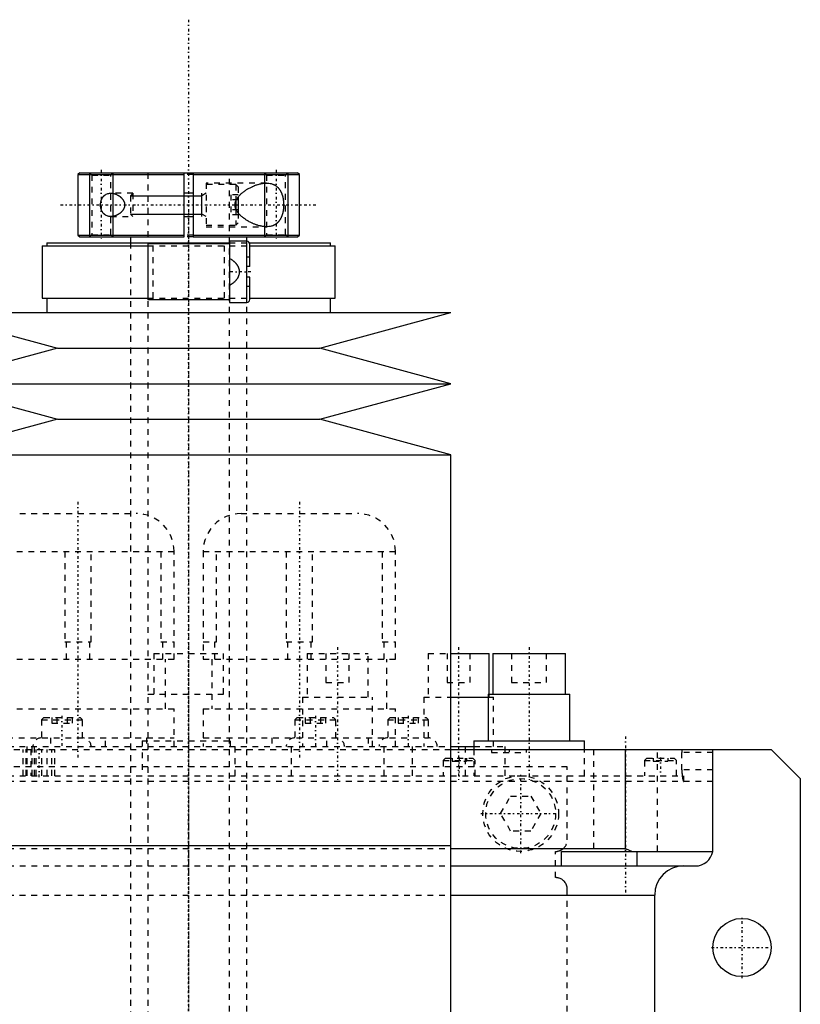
# Model space of a CAD drawing. Extents: x -105 to 105, y -137 to 442.
# Tile 11 of 11: x -29 to 105, y 273 to 442. Entities that reach past the tile are written whole.
import ezdxf

# ---------------------------------------------------------------- set-up
doc = ezdxf.new("R2010")
doc.units = 0
doc.linetypes.add('CENTER', pattern=[1.5, 0.45, -0.5, 0.05, -0.5])
doc.linetypes.add('DASHED', pattern=[2, 1, -1])
for name, color, linetype in [('AM_0', 7, 'CONTINUOUS'), ('AM_10', 7, 'CONTINUOUS'), ('AM_3', 7, 'DASHED'), ('AM_7', 7, 'CENTER')]:
    doc.layers.add(name, color=color, linetype=linetype)

msp = doc.modelspace()

# ---------------------------------------------------------------- linework, layer by layer
at = {"layer": 'AM_0', "color": 7, "linetype": 'CONTINUOUS'}
for p, q in [((-18.7, 415.5), (-19, 415.2)), ((-19, 415.2), (-19, 404.8)), ((-19, 415.2), (-0.75, 415.2)), ((-18.7, 415.5), (18.7, 415.5)), ((-0.75, 404.5), (-0.75, 415.5)), ((0.75, 415.5), (0.75, 404.5)), ((0.75, 415.2), (19, 415.2)), ((19, 415.2), (18.7, 415.5)), ((19, 404.8), (19, 415.2)), ((0.75, 412), (-0.75, 412)), ((8.5, 411.36), (8.5, 408.64)), ((8.1, 410.69), (8.1, 409.31)), ((-0.75, 408), (0.75, 408)), ((-19, 404.8), (-18.7, 404.5)), ((-19, 404.8), (-0.75, 404.8)), ((-18.7, 404.5), (-0.75, 404.5)), ((-10, 404.5), (-10, 403.5)), ((0.75, 404.8), (19, 404.8)), ((0.75, 404.5), (18.7, 404.5)), ((10, 403.5), (10, 404.5)), ((18.7, 404.5), (19, 404.8)), ((-25.15, 403), (-25.15, 394)), ((-25.15, 403), (-7.01, 403)), ((-24.35, 403.5), (-24.35, 403)), ((-24.35, 403.5), (7, 403.5)), ((-7, 403.3), (-7, 393.7)), ((7, 403.3), (-7, 403.3)), ((10, 403.75), (7, 403.75)), ((7, 403.75), (7, 393.25)), ((10, 393.25), (10, 403.75)), ((10.43, 403.5), (24.35, 403.5)), ((10.5, 399.4), (10.5, 403.25)), ((10.5, 403), (25.15, 403)), ((24.35, 403), (24.35, 403.5)), ((25.15, 394), (25.15, 403)), ((10.5, 399.4), (10, 399.4)), ((10.5, 397.6), (10, 397.6)), ((10.5, 393.75), (10.5, 397.6)), ((-25.15, 394), (-7.01, 394)), ((-24.35, 394), (-24.35, 391.5)), ((10.5, 394), (25.15, 394)), ((24.35, 391.5), (24.35, 394)), ((7, 393.7), (-7, 393.7)), ((7, 393.25), (10, 393.25)), ((-45, 391.5), (-22.5, 385.4)), ((-45, 391.5), (45, 391.5)), ((22.5, 385.4), (45, 391.5)), ((-22.5, 385.4), (-45, 379.3)), ((-22.5, 385.4), (22.5, 385.4)), ((45, 379.3), (22.5, 385.4)), ((-45, 379.3), (-22.5, 373.2)), ((-45, 379.3), (45, 379.3)), ((22.5, 373.2), (45, 379.3)), ((-22.5, 373.2), (-45, 367.1)), ((-22.5, 373.2), (22.5, 373.2)), ((45, 367.1), (22.5, 373.2)), ((-45, 367.1), (45, 367.1)), ((45, 300), (45, 367.1)), ((45, 333), (51.6, 333)), ((51.6, 326), (51.6, 333)), ((52.19, 333), (52.19, 326)), ((52.19, 333), (64.69, 333)), ((64.69, 326), (64.69, 333)), ((45, 325.5), (51.44, 325.5)), ((51.44, 326), (51.44, 318)), ((51.44, 326), (65.44, 326)), ((65.44, 318), (65.44, 326)), ((48.94, 318), (48.94, 316.5)), ((48.94, 318), (67.94, 318)), ((67.94, 316.5), (67.94, 318)), ((45, 316.5), (100, 316.5)), ((45.05, 317), (47.5, 317)), ((47.5, 316.5), (47.5, 317)), ((47.5, 317), (48.94, 317)), ((75, 299.5), (75, 316.5)), ((90, 299.5), (90, 316.5)), ((100, 316.5), (105, 311.5)), ((105, 311.5), (105, 21.5)), ((-45, 300), (45, 300)), ((-45, 300), (0, 300)), ((45, 232.9), (45, 300)), ((45, 299.5), (75, 299.5)), ((75, 299.5), (76.12, 299)), ((64, 299), (89.96, 299)), ((64, 296.5), (64, 299)), ((77, 296.5), (77, 299)), ((45, 296.5), (87, 296.5)), ((45.02, 291.5), (80, 291.5)), ((80, 30), (80, 291.5))]:
    msp.add_line(p, q, dxfattribs=at)
for points in [[(13.37, 406.25, 0), (13.32, 406.25, 0), (13.21, 406.25, 0), (13.11, 406.26, 0), (13.05, 406.26, 0), (13, 406.27, 0), (12.89, 406.28, 0), (12.77, 406.29, 0), (12.66, 406.31, 0), (12.55, 406.33, 0), (12.43, 406.35, 0), (12.38, 406.36, 0), (12.32, 406.38, 0), (12.2, 406.4, 0), (12.08, 406.43, 0), (11.96, 406.47, 0), (11.85, 406.5, 0), (11.73, 406.54, 0), (11.67, 406.56, 0), (11.61, 406.58, 0), (11.49, 406.63, 0), (11.37, 406.67, 0), (11.31, 406.69, 0), (11.24, 406.72, 0), (11.12, 406.77, 0), (11, 406.82, 0), (10.94, 406.85, 0), (10.88, 406.88, 0), (10.76, 406.93, 0), (10.65, 406.99, 0), (10.53, 407.05, 0), (10.41, 407.11, 0), (10.29, 407.18, 0), (10.23, 407.21, 0), (10.18, 407.25, 0), (10.06, 407.31, 0), (9.95, 407.38, 0), (9.84, 407.46, 0), (9.73, 407.53, 0), (9.62, 407.61, 0), (9.56, 407.64, 0), (9.51, 407.68, 0), (9.4, 407.76, 0), (9.29, 407.85, 0), (9.19, 407.94, 0), (9.08, 408.03, 0), (8.97, 408.12, 0), (8.92, 408.17, 0), (8.87, 408.22, 0), (8.77, 408.32, 0), (8.67, 408.43, 0), (8.58, 408.54, 0), (8.49, 408.65, 0), (8.41, 408.76, 0), (8.36, 408.82, 0), (8.33, 408.88, 0), (8.25, 409, 0), (8.19, 409.12, 0), (8.13, 409.25, 0), (8.1, 409.32, 0), (8.09, 409.35, 0), (8.08, 409.37, 0), (8.08, 409.38, 0), (8.07, 409.39, 0), (8.06, 409.41, 0), (8.06, 409.43, 0), (8.05, 409.45, 0), (8.04, 409.48, 0), (8.04, 409.5, 0), (8.03, 409.51, 0), (8.03, 409.52, 0), (8.02, 409.54, 0), (8.02, 409.57, 0), (8.02, 409.58, 0), (8.01, 409.59, 0), (8.01, 409.61, 0), (8, 409.63, 0), (8, 409.65, 0), (8, 409.66, 0), (7.99, 409.68, 0), (7.99, 409.7, 0), (7.99, 409.73, 0), (7.98, 409.75, 0), (7.98, 409.77, 0), (7.98, 409.78, 0), (7.98, 409.8, 0), (7.97, 409.82, 0), (7.97, 409.84, 0), (7.97, 409.87, 0), (7.97, 409.89, 0), (7.97, 409.92, 0), (7.97, 409.93, 0), (7.97, 409.94, 0), (7.97, 409.96, 0), (7.96, 409.99, 0), (7.96, 410, 0), (7.96, 410.01, 0), (7.97, 410.04, 0), (7.97, 410.06, 0), (7.97, 410.07, 0), (7.97, 410.08, 0), (7.97, 410.11, 0), (7.97, 410.13, 0), (7.97, 410.16, 0), (7.97, 410.18, 0), (7.98, 410.2, 0), (7.98, 410.22, 0), (7.98, 410.23, 0), (7.98, 410.25, 0), (7.99, 410.27, 0), (7.99, 410.3, 0), (7.99, 410.32, 0), (8, 410.34, 0), (8, 410.35, 0), (8, 410.37, 0), (8.01, 410.39, 0), (8.01, 410.41, 0), (8.02, 410.42, 0), (8.02, 410.43, 0), (8.02, 410.46, 0), (8.03, 410.48, 0), (8.03, 410.49, 0), (8.04, 410.5, 0), (8.04, 410.52, 0), (8.05, 410.55, 0), (8.06, 410.57, 0), (8.06, 410.59, 0), (8.07, 410.61, 0), (8.08, 410.62, 0), (8.08, 410.63, 0), (8.09, 410.65, 0), (8.1, 410.68, 0), (8.13, 410.75, 0), (8.19, 410.88, 0), (8.25, 411, 0), (8.33, 411.12, 0), (8.36, 411.18, 0), (8.41, 411.24, 0), (8.49, 411.35, 0), (8.58, 411.46, 0), (8.67, 411.57, 0), (8.77, 411.68, 0), (8.87, 411.78, 0), (8.92, 411.83, 0), (8.97, 411.88, 0), (9.08, 411.97, 0), (9.19, 412.06, 0), (9.29, 412.15, 0), (9.4, 412.24, 0), (9.51, 412.32, 0), (9.56, 412.36, 0), (9.62, 412.39, 0), (9.73, 412.47, 0), (9.84, 412.54, 0), (9.95, 412.62, 0), (10.06, 412.69, 0), (10.18, 412.75, 0), (10.23, 412.79, 0), (10.29, 412.82, 0), (10.41, 412.89, 0), (10.53, 412.95, 0), (10.65, 413.01, 0), (10.76, 413.07, 0), (10.88, 413.12, 0), (10.94, 413.15, 0), (11, 413.18, 0), (11.12, 413.23, 0), (11.24, 413.28, 0), (11.31, 413.31, 0), (11.37, 413.33, 0), (11.49, 413.37, 0), (11.61, 413.42, 0), (11.67, 413.44, 0), (11.73, 413.46, 0), (11.85, 413.5, 0), (11.96, 413.53, 0), (12.08, 413.57, 0), (12.2, 413.6, 0), (12.32, 413.62, 0), (12.38, 413.64, 0), (12.43, 413.65, 0), (12.55, 413.67, 0), (12.66, 413.69, 0), (12.77, 413.71, 0), (12.89, 413.72, 0), (13, 413.73, 0), (13.05, 413.74, 0), (13.11, 413.74, 0), (13.21, 413.75, 0), (13.32, 413.75, 0), (13.37, 413.75, 0)], [(13.37, 413.75, 0), (13.5, 413.75, 0), (13.76, 413.73, 0), (14.01, 413.69, 0), (14.14, 413.66, 0), (14.27, 413.63, 0), (14.41, 413.58, 0), (14.45, 413.57, 0), (14.49, 413.55, 0), (14.51, 413.54, 0), (14.53, 413.53, 0), (14.57, 413.52, 0), (14.61, 413.5, 0), (14.65, 413.48, 0), (14.69, 413.46, 0), (14.73, 413.44, 0), (14.74, 413.43, 0), (14.76, 413.42, 0), (14.8, 413.4, 0), (14.84, 413.38, 0), (14.88, 413.35, 0), (14.91, 413.33, 0), (14.95, 413.3, 0), (14.97, 413.29, 0), (14.98, 413.28, 0), (15.02, 413.25, 0), (15.06, 413.23, 0), (15.09, 413.2, 0), (15.12, 413.17, 0), (15.16, 413.14, 0), (15.17, 413.13, 0), (15.19, 413.11, 0), (15.22, 413.08, 0), (15.26, 413.05, 0), (15.29, 413.02, 0), (15.32, 412.99, 0), (15.35, 412.96, 0), (15.37, 412.94, 0), (15.38, 412.92, 0), (15.41, 412.89, 0), (15.44, 412.86, 0), (15.46, 412.84, 0), (15.47, 412.82, 0), (15.5, 412.78, 0), (15.53, 412.75, 0), (15.54, 412.73, 0), (15.56, 412.71, 0), (15.58, 412.67, 0), (15.61, 412.63, 0), (15.64, 412.59, 0), (15.66, 412.55, 0), (15.69, 412.51, 0), (15.7, 412.49, 0), (15.71, 412.47, 0), (15.74, 412.43, 0), (15.76, 412.39, 0), (15.79, 412.34, 0), (15.81, 412.3, 0), (15.83, 412.25, 0), (15.84, 412.23, 0), (15.86, 412.21, 0), (15.88, 412.16, 0), (15.9, 412.11, 0), (15.92, 412.06, 0), (15.94, 412.01, 0), (15.96, 411.96, 0), (15.97, 411.94, 0), (15.98, 411.91, 0), (16, 411.86, 0), (16.02, 411.81, 0), (16.04, 411.75, 0), (16.06, 411.7, 0), (16.07, 411.64, 0), (16.08, 411.62, 0), (16.09, 411.59, 0), (16.11, 411.53, 0), (16.12, 411.48, 0), (16.14, 411.42, 0), (16.15, 411.36, 0), (16.17, 411.3, 0), (16.17, 411.27, 0), (16.18, 411.24, 0), (16.19, 411.19, 0), (16.2, 411.13, 0), (16.21, 411.1, 0), (16.21, 411.07, 0), (16.22, 411.01, 0), (16.23, 410.95, 0), (16.24, 410.92, 0), (16.24, 410.89, 0), (16.25, 410.82, 0), (16.26, 410.76, 0), (16.27, 410.7, 0), (16.27, 410.64, 0), (16.28, 410.58, 0), (16.28, 410.55, 0), (16.29, 410.52, 0), (16.29, 410.46, 0), (16.3, 410.4, 0), (16.3, 410.33, 0), (16.3, 410.27, 0), (16.3, 410.21, 0), (16.3, 410.18, 0), (16.31, 410.15, 0), (16.31, 410.09, 0), (16.31, 410.03, 0), (16.31, 410, 0)], [(-15.12, 410, 0), (-15.12, 410.02, 0), (-15.12, 410.05, 0), (-15.12, 410.08, 0), (-15.12, 410.1, 0), (-15.12, 410.12, 0), (-15.12, 410.15, 0), (-15.12, 410.18, 0), (-15.12, 410.22, 0), (-15.11, 410.25, 0), (-15.11, 410.28, 0), (-15.11, 410.3, 0), (-15.11, 410.32, 0), (-15.1, 410.35, 0), (-15.1, 410.38, 0), (-15.09, 410.42, 0), (-15.09, 410.45, 0), (-15.08, 410.48, 0), (-15.08, 410.5, 0), (-15.07, 410.51, 0), (-15.07, 410.55, 0), (-15.06, 410.58, 0), (-15.06, 410.59, 0), (-15.05, 410.61, 0), (-15.04, 410.64, 0), (-15.03, 410.67, 0), (-15.03, 410.69, 0), (-15.03, 410.71, 0), (-15.02, 410.74, 0), (-15.01, 410.77, 0), (-15, 410.8, 0), (-14.99, 410.83, 0), (-14.98, 410.86, 0), (-14.97, 410.87, 0), (-14.96, 410.89, 0), (-14.95, 410.92, 0), (-14.94, 410.95, 0), (-14.93, 410.97, 0), (-14.92, 411, 0), (-14.9, 411.03, 0), (-14.9, 411.04, 0), (-14.89, 411.06, 0), (-14.88, 411.08, 0), (-14.86, 411.11, 0), (-14.85, 411.14, 0), (-14.83, 411.16, 0), (-14.82, 411.19, 0), (-14.81, 411.2, 0), (-14.81, 411.21, 0), (-14.79, 411.23, 0), (-14.78, 411.26, 0), (-14.76, 411.28, 0), (-14.74, 411.3, 0), (-14.73, 411.33, 0), (-14.72, 411.34, 0), (-14.71, 411.35, 0), (-14.7, 411.37, 0), (-14.68, 411.39, 0), (-14.66, 411.41, 0), (-14.65, 411.43, 0), (-14.63, 411.45, 0), (-14.62, 411.46, 0), (-14.61, 411.47, 0), (-14.6, 411.49, 0), (-14.58, 411.51, 0), (-14.57, 411.52, 0), (-14.56, 411.53, 0), (-14.54, 411.54, 0), (-14.52, 411.56, 0), (-14.51, 411.57, 0), (-14.5, 411.58, 0), (-14.49, 411.6, 0), (-14.47, 411.61, 0), (-14.45, 411.63, 0), (-14.43, 411.65, 0), (-14.41, 411.66, 0), (-14.4, 411.67, 0), (-14.39, 411.68, 0), (-14.37, 411.69, 0), (-14.35, 411.71, 0), (-14.33, 411.72, 0), (-14.3, 411.74, 0), (-14.28, 411.75, 0), (-14.27, 411.76, 0), (-14.26, 411.76, 0), (-14.24, 411.77, 0), (-14.22, 411.79, 0), (-14.14, 411.83, 0), (-14.01, 411.89, 0), (-13.87, 411.93, 0), (-13.8, 411.95, 0), (-13.73, 411.97, 0), (-13.58, 411.99, 0), (-13.44, 412, 0), (-13.37, 412, 0)], [(-13.37, 412, 0), (-13.34, 412, 0), (-13.29, 412, 0), (-13.24, 412, 0), (-13.21, 411.99, 0), (-13.19, 411.99, 0), (-13.13, 411.99, 0), (-13.08, 411.98, 0), (-13.03, 411.97, 0), (-12.97, 411.96, 0), (-12.92, 411.95, 0), (-12.89, 411.95, 0), (-12.86, 411.94, 0), (-12.8, 411.93, 0), (-12.75, 411.91, 0), (-12.69, 411.9, 0), (-12.64, 411.88, 0), (-12.58, 411.86, 0), (-12.55, 411.85, 0), (-12.53, 411.84, 0), (-12.47, 411.82, 0), (-12.41, 411.79, 0), (-12.39, 411.78, 0), (-12.36, 411.77, 0), (-12.3, 411.74, 0), (-12.25, 411.72, 0), (-12.22, 411.7, 0), (-12.19, 411.69, 0), (-12.14, 411.66, 0), (-12.09, 411.63, 0), (-12.03, 411.6, 0), (-11.98, 411.56, 0), (-11.93, 411.53, 0), (-11.9, 411.51, 0), (-11.88, 411.49, 0), (-11.83, 411.46, 0), (-11.78, 411.42, 0), (-11.73, 411.38, 0), (-11.68, 411.34, 0), (-11.63, 411.3, 0), (-11.61, 411.28, 0), (-11.59, 411.26, 0), (-11.54, 411.21, 0), (-11.5, 411.16, 0), (-11.45, 411.11, 0), (-11.41, 411.06, 0), (-11.37, 411.01, 0), (-11.34, 410.98, 0), (-11.32, 410.96, 0), (-11.28, 410.9, 0), (-11.25, 410.84, 0), (-11.21, 410.78, 0), (-11.17, 410.72, 0), (-11.14, 410.66, 0), (-11.13, 410.62, 0), (-11.11, 410.59, 0), (-11.09, 410.52, 0), (-11.06, 410.46, 0), (-11.04, 410.39, 0), (-11.02, 410.32, 0), (-11.01, 410.25, 0), (-11, 410.21, 0), (-11, 410.18, 0), (-10.99, 410.11, 0), (-10.99, 410.04, 0), (-10.99, 410, 0), (-10.99, 409.96, 0), (-10.99, 409.89, 0), (-11, 409.82, 0), (-11, 409.79, 0), (-11.01, 409.75, 0), (-11.02, 409.68, 0), (-11.04, 409.61, 0), (-11.06, 409.54, 0), (-11.09, 409.48, 0), (-11.11, 409.41, 0), (-11.13, 409.38, 0), (-11.14, 409.34, 0), (-11.17, 409.28, 0), (-11.21, 409.22, 0), (-11.25, 409.16, 0), (-11.28, 409.1, 0), (-11.32, 409.04, 0), (-11.34, 409.02, 0), (-11.37, 408.99, 0), (-11.41, 408.94, 0), (-11.45, 408.89, 0), (-11.5, 408.84, 0), (-11.54, 408.79, 0), (-11.59, 408.74, 0), (-11.61, 408.72, 0), (-11.63, 408.7, 0), (-11.68, 408.66, 0), (-11.73, 408.62, 0), (-11.78, 408.58, 0), (-11.83, 408.54, 0), (-11.88, 408.51, 0), (-11.9, 408.49, 0), (-11.93, 408.47, 0), (-11.98, 408.44, 0), (-12.03, 408.4, 0), (-12.09, 408.37, 0), (-12.14, 408.34, 0), (-12.19, 408.31, 0), (-12.22, 408.3, 0), (-12.25, 408.28, 0), (-12.3, 408.26, 0), (-12.36, 408.23, 0), (-12.39, 408.22, 0), (-12.41, 408.21, 0), (-12.47, 408.18, 0), (-12.53, 408.16, 0), (-12.55, 408.15, 0), (-12.58, 408.14, 0), (-12.64, 408.12, 0), (-12.69, 408.1, 0), (-12.75, 408.09, 0), (-12.8, 408.07, 0), (-12.86, 408.06, 0), (-12.89, 408.05, 0), (-12.92, 408.05, 0), (-12.97, 408.04, 0), (-13.03, 408.03, 0), (-13.08, 408.02, 0), (-13.13, 408.01, 0), (-13.19, 408.01, 0), (-13.21, 408.01, 0), (-13.24, 408, 0), (-13.29, 408, 0), (-13.34, 408, 0), (-13.37, 408, 0)], [(-13.37, 408, 0), (-13.44, 408, 0), (-13.58, 408.01, 0), (-13.73, 408.03, 0), (-13.8, 408.05, 0), (-13.87, 408.07, 0), (-14.01, 408.11, 0), (-14.14, 408.17, 0), (-14.22, 408.21, 0), (-14.24, 408.23, 0), (-14.26, 408.24, 0), (-14.27, 408.24, 0), (-14.28, 408.25, 0), (-14.3, 408.26, 0), (-14.33, 408.28, 0), (-14.35, 408.29, 0), (-14.37, 408.31, 0), (-14.39, 408.32, 0), (-14.4, 408.33, 0), (-14.41, 408.34, 0), (-14.43, 408.35, 0), (-14.45, 408.37, 0), (-14.47, 408.39, 0), (-14.49, 408.4, 0), (-14.5, 408.42, 0), (-14.51, 408.43, 0), (-14.52, 408.44, 0), (-14.54, 408.46, 0), (-14.56, 408.47, 0), (-14.57, 408.48, 0), (-14.58, 408.49, 0), (-14.6, 408.51, 0), (-14.61, 408.53, 0), (-14.62, 408.54, 0), (-14.63, 408.55, 0), (-14.65, 408.57, 0), (-14.66, 408.59, 0), (-14.68, 408.61, 0), (-14.7, 408.63, 0), (-14.71, 408.65, 0), (-14.72, 408.66, 0), (-14.73, 408.67, 0), (-14.74, 408.7, 0), (-14.76, 408.72, 0), (-14.78, 408.74, 0), (-14.79, 408.77, 0), (-14.81, 408.79, 0), (-14.81, 408.8, 0), (-14.82, 408.81, 0), (-14.83, 408.84, 0), (-14.85, 408.86, 0), (-14.86, 408.89, 0), (-14.88, 408.92, 0), (-14.89, 408.94, 0), (-14.9, 408.96, 0), (-14.9, 408.97, 0), (-14.92, 409, 0), (-14.93, 409.03, 0), (-14.94, 409.05, 0), (-14.95, 409.08, 0), (-14.96, 409.11, 0), (-14.97, 409.13, 0), (-14.98, 409.14, 0), (-14.99, 409.17, 0), (-15, 409.2, 0), (-15.01, 409.23, 0), (-15.02, 409.26, 0), (-15.03, 409.29, 0), (-15.03, 409.31, 0), (-15.03, 409.33, 0), (-15.04, 409.36, 0), (-15.05, 409.39, 0), (-15.06, 409.41, 0), (-15.06, 409.42, 0), (-15.07, 409.45, 0), (-15.07, 409.49, 0), (-15.08, 409.5, 0), (-15.08, 409.52, 0), (-15.09, 409.55, 0), (-15.09, 409.58, 0), (-15.1, 409.62, 0), (-15.1, 409.65, 0), (-15.11, 409.68, 0), (-15.11, 409.7, 0), (-15.11, 409.72, 0), (-15.11, 409.75, 0), (-15.12, 409.78, 0), (-15.12, 409.82, 0), (-15.12, 409.85, 0), (-15.12, 409.88, 0), (-15.12, 409.9, 0), (-15.12, 409.92, 0), (-15.12, 409.95, 0), (-15.12, 409.98, 0), (-15.12, 410, 0)], [(16.31, 410, 0), (16.31, 409.97, 0), (16.31, 409.91, 0), (16.31, 409.85, 0), (16.3, 409.82, 0), (16.3, 409.79, 0), (16.3, 409.73, 0), (16.3, 409.67, 0), (16.3, 409.6, 0), (16.29, 409.54, 0), (16.29, 409.48, 0), (16.28, 409.45, 0), (16.28, 409.42, 0), (16.27, 409.36, 0), (16.27, 409.3, 0), (16.26, 409.24, 0), (16.25, 409.18, 0), (16.24, 409.11, 0), (16.24, 409.08, 0), (16.23, 409.05, 0), (16.22, 408.99, 0), (16.21, 408.93, 0), (16.21, 408.9, 0), (16.2, 408.87, 0), (16.19, 408.81, 0), (16.18, 408.76, 0), (16.17, 408.73, 0), (16.17, 408.7, 0), (16.15, 408.64, 0), (16.14, 408.58, 0), (16.12, 408.52, 0), (16.11, 408.47, 0), (16.09, 408.41, 0), (16.08, 408.38, 0), (16.07, 408.36, 0), (16.06, 408.3, 0), (16.04, 408.25, 0), (16.02, 408.19, 0), (16, 408.14, 0), (15.98, 408.09, 0), (15.97, 408.06, 0), (15.96, 408.04, 0), (15.94, 407.99, 0), (15.92, 407.94, 0), (15.9, 407.89, 0), (15.88, 407.84, 0), (15.86, 407.79, 0), (15.84, 407.77, 0), (15.83, 407.75, 0), (15.81, 407.7, 0), (15.79, 407.66, 0), (15.76, 407.61, 0), (15.74, 407.57, 0), (15.71, 407.53, 0), (15.7, 407.51, 0), (15.69, 407.49, 0), (15.66, 407.45, 0), (15.64, 407.41, 0), (15.61, 407.37, 0), (15.58, 407.33, 0), (15.56, 407.29, 0), (15.54, 407.27, 0), (15.53, 407.25, 0), (15.5, 407.22, 0), (15.47, 407.18, 0), (15.46, 407.16, 0), (15.44, 407.14, 0), (15.41, 407.11, 0), (15.38, 407.08, 0), (15.37, 407.06, 0), (15.35, 407.04, 0), (15.32, 407.01, 0), (15.29, 406.98, 0), (15.26, 406.95, 0), (15.22, 406.92, 0), (15.19, 406.89, 0), (15.17, 406.87, 0), (15.16, 406.86, 0), (15.12, 406.83, 0), (15.09, 406.8, 0), (15.06, 406.77, 0), (15.02, 406.75, 0), (14.98, 406.72, 0), (14.97, 406.71, 0), (14.95, 406.7, 0), (14.91, 406.67, 0), (14.88, 406.65, 0), (14.84, 406.62, 0), (14.8, 406.6, 0), (14.76, 406.58, 0), (14.74, 406.57, 0), (14.73, 406.56, 0), (14.69, 406.54, 0), (14.65, 406.52, 0), (14.61, 406.5, 0), (14.57, 406.48, 0), (14.53, 406.47, 0), (14.51, 406.46, 0), (14.49, 406.45, 0), (14.45, 406.43, 0), (14.41, 406.42, 0), (14.27, 406.37, 0), (14.14, 406.34, 0), (14.01, 406.31, 0), (13.76, 406.27, 0), (13.5, 406.25, 0), (13.37, 406.25, 0)], [(89.96, 299, 0), (89.97, 299.08, 0), (89.99, 299.25, 0), (90, 299.42, 0), (90, 299.5, 0)]]:
    msp.add_polyline3d(points, dxfattribs=at)
msp.add_circle((95, 282.5), 5, dxfattribs=at)
for centre, radius, start, end in [((10, 403.25), 0.5, 0, 90), ((10, 393.75), 0.5, 270, 0), ((87, 299.5), 3, 270, 350.4059), ((85, 291.5), 5, 90, 180)]:
    msp.add_arc(centre, radius, start, end, dxfattribs=at)
at = {"layer": 'AM_10', "color": 7, "linetype": 'CONTINUOUS'}
for p, q in [((-17, 415.5), (-17, 404.5)), ((-13, 415.5), (-13, 404.5)), ((13, 415.5), (13, 404.5)), ((17, 415.5), (17, 404.5)), ((-10, 411.57), (2.26, 411.57)), ((2.26, 408), (2.26, 412)), ((3, 412), (2.26, 411.57)), ((-10, 408.43), (2.26, 408.43)), ((3, 408), (2.26, 408.43))]:
    msp.add_line(p, q, dxfattribs=at)
at = {"layer": 'AM_3', "color": 6, "linetype": 'DASHED'}
for p, q in [((-17, 415.5), (-16.62, 415.12)), ((-16.62, 415.12), (-16.62, 404.88)), ((-16.62, 415.12), (-13.38, 415.12)), ((-13.38, 415.12), (-13, 415.5)), ((-13.38, 404.88), (-13.38, 415.12)), ((-7, 415.5), (-7, -110.5)), ((0.75, 415.2), (-0.75, 415.2)), ((7, -110.5), (7, 415.5)), ((13, 415.5), (13.38, 415.12)), ((13.38, 415.12), (13.38, 404.88)), ((13.38, 415.12), (16.62, 415.12)), ((16.62, 415.12), (17, 415.5)), ((16.62, 404.88), (16.62, 415.12)), ((13.37, 413.75), (3, 413.75)), ((3, 413.75), (3, 406.25)), ((8.1, 413.5), (3, 413.5)), ((8.5, 413.1), (8.1, 413.5)), ((8.1, 413.5), (8.1, 410.69)), ((8.5, 413.1), (8.5, 411.36)), ((-9.57, 412), (-13.37, 412)), ((-9.57, 412), (-10, 411.57)), ((-10, 411.57), (-10, 408.43)), ((-9.57, 412), (-9.57, 408)), ((7.25, 411.73), (7.25, 408.27)), ((8.5, 411.73), (7.25, 411.73)), ((8.5, 410.87), (7.25, 410.87)), ((8.5, 409.13), (7.25, 409.13)), ((8.1, 409.31), (8.1, 406.5)), ((-13.37, 408), (-9.57, 408)), ((-10, 408.43), (-9.57, 408)), ((8.5, 408.27), (7.25, 408.27)), ((8.5, 408.64), (8.5, 406.9)), ((3, 406.5), (8.1, 406.5)), ((3, 406.25), (13.37, 406.25)), ((8.1, 406.5), (8.5, 406.9)), ((-16.62, 404.88), (-17, 404.5)), ((-16.62, 404.88), (-13.38, 404.88)), ((-13, 404.5), (-13.38, 404.88)), ((0.75, 404.8), (-0.75, 404.8)), ((0.75, 404.5), (-0.75, 404.5)), ((13.38, 404.88), (13, 404.5)), ((13.38, 404.88), (16.62, 404.88)), ((17, 404.5), (16.62, 404.88)), ((-10, 403.5), (-10, -70.5)), ((-7.01, 403), (10.5, 403)), ((-6.1, 394), (-6.1, 403)), ((6.1, 403), (6.1, 394)), ((7, 403.5), (10.43, 403.5)), ((10, -70.5), (10, 403.5)), ((10.5, 401), (10, 401)), ((10.5, 396), (10, 396)), ((-7.01, 394), (10.5, 394)), ((-29.01, 357), (-8.99, 357)), ((8.99, 357), (29.01, 357)), ((-35.5, 350.51), (-2.5, 350.51)), ((-35.5, 350.47), (-2.5, 350.47)), ((-21.27, 350.47), (-21.27, 335)), ((-16.73, 335), (-16.73, 350.47)), ((-4.77, 350.47), (-4.77, 335)), ((-2.5, 332), (-2.5, 350.51)), ((2.5, 350.51), (35.5, 350.51)), ((2.5, 350.51), (2.5, 332)), ((2.5, 350.47), (35.5, 350.47)), ((4.77, 335), (4.77, 350.47)), ((16.73, 350.47), (16.73, 335)), ((21.27, 335), (21.27, 350.47)), ((33.23, 350.47), (33.23, 335)), ((35.5, 332), (35.5, 350.51)), ((-21.27, 335), (-16.73, 335)), ((-21.02, 335), (-21.02, 332)), ((-16.98, 332), (-16.98, 335)), ((-4.77, 335), (-2.5, 335)), ((-4.52, 335), (-4.52, 332)), ((2.5, 335), (4.77, 335)), ((4.52, 332), (4.52, 335)), ((16.73, 335), (21.27, 335)), ((16.98, 335), (16.98, 332)), ((21.02, 332), (21.02, 335)), ((33.23, 335), (35.5, 335)), ((33.48, 335), (33.48, 332)), ((-35.5, 332), (-2.5, 332)), ((-6, 333), (-6, 326)), ((-6, 333), (6, 333)), ((-4, 323.5), (-4, 332)), ((2.5, 332), (35.5, 332)), ((4, 332), (4, 323.5)), ((6, 326), (6, 333)), ((20.32, 333), (20.32, 325.5)), ((20.32, 333), (30.82, 333)), ((23.57, 333), (23.57, 328)), ((27.57, 328), (27.57, 333)), ((30.82, 325.5), (30.82, 333)), ((34, 323.5), (34, 332)), ((41.1, 333), (41.1, 325.5)), ((41.1, 333), (45, 333)), ((44.35, 333), (44.35, 328)), ((48.35, 328), (48.35, 333)), ((55.44, 333), (55.44, 328)), ((61.44, 328), (61.44, 333)), ((23.57, 328), (27.57, 328)), ((44.35, 328), (48.35, 328)), ((55.44, 328), (61.44, 328)), ((-7, 326), (7, 326)), ((19.57, 325.5), (19.57, 317)), ((19.57, 325.5), (31.57, 325.5)), ((31.57, 317), (31.57, 325.5)), ((40.35, 325.5), (40.35, 317)), ((40.35, 325.5), (45, 325.5)), ((51.44, 325.5), (52.35, 325.5)), ((51.6, 325.5), (51.6, 326)), ((52.35, 317), (52.35, 325.5)), ((-35.5, 323.5), (-2.5, 323.5)), ((-2.5, 317), (-2.5, 323.5)), ((2.5, 323.5), (2.5, 317)), ((2.5, 323.5), (35.5, 323.5)), ((35.5, 317), (35.5, 323.5)), ((-24.85, 322), (-25.25, 321.6)), ((-25.25, 321.6), (-25.25, 318.5)), ((-25.25, 321.6), (-18.25, 321.6)), ((-24.85, 322), (-18.65, 322)), ((-23.48, 322), (-23.48, 321)), ((-22.62, 322), (-22.62, 321)), ((-20.88, 322), (-20.88, 321)), ((-20.02, 322), (-20.02, 321)), ((-18.25, 321.6), (-18.65, 322)), ((-18.25, 318.5), (-18.25, 321.6)), ((18.65, 322), (18.25, 321.6)), ((18.25, 321.6), (18.25, 318.5)), ((18.25, 321.6), (25.25, 321.6)), ((18.65, 322), (24.85, 322)), ((20.02, 322), (20.02, 321)), ((20.88, 322), (20.88, 321)), ((22.62, 322), (22.62, 321)), ((23.48, 322), (23.48, 321)), ((25.25, 321.6), (24.85, 322)), ((25.25, 318.5), (25.25, 321.6)), ((34.57, 322), (34.17, 321.6)), ((34.17, 321.6), (34.17, 318.5)), ((34.17, 321.6), (41.17, 321.6)), ((34.57, 322), (40.77, 322)), ((35.94, 322), (35.94, 321)), ((36.81, 322), (36.81, 321)), ((38.54, 322), (38.54, 321)), ((39.4, 322), (39.4, 321)), ((41.17, 321.6), (40.77, 322)), ((41.17, 318.5), (41.17, 321.6)), ((-23.48, 321), (-20.02, 321)), ((20.02, 321), (23.48, 321)), ((35.94, 321), (39.4, 321)), ((-41.17, 318.5), (-2.5, 318.5)), ((-23.71, 318.5), (-23.71, 317)), ((-14.29, 317), (-14.29, 318.5)), ((-8, 318), (-8, 312)), ((-8, 318), (8, 318)), ((-7.21, 318.5), (-7.21, 317)), ((2.5, 318.5), (41.17, 318.5)), ((7.21, 317), (7.21, 318.5)), ((8, 312), (8, 318)), ((14.29, 318.5), (14.29, 317)), ((23.71, 317), (23.71, 318.5)), ((30.79, 318.5), (30.79, 317)), ((-90, 316.5), (90, 316.5)), ((-45.04, 317), (54.35, 317)), ((-28.4, 312), (-28.4, 316.5)), ((-27.9, 312), (-27.9, 316.5)), ((-27.7, 312), (-27.7, 317)), ((-27.09, 316.5), (-27.09, 312)), ((-26.87, 312), (-26.87, 317)), ((-26.48, 312), (-26.48, 317)), ((-26.19, 312), (-26.19, 316.5)), ((-25.19, 312), (-25.19, 316.5)), ((-24.29, 312), (-24.29, 316.5)), ((-23.48, 312), (-23.48, 316.5)), ((-22.98, 312), (-22.98, 316.5)), ((17.57, 317), (17.57, 312)), ((33.57, 312), (33.57, 317)), ((38.35, 317), (38.35, 312)), ((47.5, 312), (47.5, 316.5)), ((48.94, 316.5), (48.94, 312)), ((52, 316.5), (52, 316)), ((54.35, 312), (54.35, 317)), ((58, 316), (58, 316.5)), ((67.94, 312), (67.94, 316.5)), ((69.5, 316.5), (69.5, 299)), ((80.5, 299), (80.5, 316.5)), ((44.11, 315), (43.71, 314.6)), ((43.71, 314.6), (43.71, 312)), ((43.71, 314.6), (49.21, 314.6)), ((44.11, 315), (48.81, 315)), ((45.21, 315), (45.21, 314.5)), ((45.21, 314.5), (47.71, 314.5)), ((46.46, 315), (46.46, 314.5)), ((47.71, 315), (47.71, 314.5)), ((49.21, 314.6), (48.81, 315)), ((49.21, 312), (49.21, 314.6)), ((52, 316), (58, 316)), ((78.65, 315), (78.25, 314.6)), ((78.25, 314.6), (78.25, 312)), ((78.25, 314.6), (83.75, 314.6)), ((78.65, 315), (83.35, 315)), ((79.75, 315), (79.75, 314.5)), ((79.75, 314.5), (82.25, 314.5)), ((81, 315), (81, 314.5)), ((82.25, 315), (82.25, 314.5)), ((83.75, 314.6), (83.35, 315)), ((83.75, 312), (83.75, 314.6)), ((90, 316), (84.68, 316)), ((84.68, 313), (84.68, 316)), ((65, 313.5), (-65, 313.5)), ((65, 301), (65, 313.5)), ((90, 313), (84.68, 313)), ((-85, 312), (85, 312)), ((85, 311), (85, 312)), ((90, 311), (-90, 311)), ((53.54, 305.5), (55.27, 308.5)), ((55.27, 308.5), (58.73, 308.5)), ((58.73, 308.5), (60.46, 305.5)), ((55.27, 302.5), (53.54, 305.5)), ((60.46, 305.5), (58.73, 302.5)), ((58.73, 302.5), (55.27, 302.5)), ((-45, 299.5), (45, 299.5)), ((63, 294.5), (63, 299)), ((-45, 296.5), (45, 296.5)), ((65, 37.5), (65, 292.5)), ((-45.02, 291.5), (45.02, 291.5))]:
    msp.add_line(p, q, dxfattribs=at)
for points in [[(7, 400.85, 0), (7.15, 400.76, 0), (7.31, 400.66, 0), (7.36, 400.62, 0), (7.41, 400.59, 0), (7.43, 400.57, 0), (7.45, 400.56, 0), (7.5, 400.52, 0), (7.54, 400.49, 0), (7.59, 400.46, 0), (7.63, 400.42, 0), (7.68, 400.38, 0), (7.7, 400.37, 0), (7.72, 400.35, 0), (7.76, 400.31, 0), (7.8, 400.27, 0), (7.82, 400.26, 0), (7.84, 400.24, 0), (7.88, 400.2, 0), (7.92, 400.16, 0), (7.94, 400.14, 0), (7.96, 400.12, 0), (8, 400.08, 0), (8.04, 400.04, 0), (8.07, 400, 0), (8.11, 399.96, 0), (8.14, 399.92, 0), (8.16, 399.9, 0), (8.18, 399.88, 0), (8.21, 399.83, 0), (8.24, 399.79, 0), (8.27, 399.75, 0), (8.3, 399.7, 0), (8.33, 399.66, 0), (8.35, 399.63, 0), (8.36, 399.61, 0), (8.39, 399.56, 0), (8.42, 399.51, 0), (8.45, 399.46, 0), (8.47, 399.41, 0), (8.5, 399.36, 0), (8.51, 399.33, 0), (8.52, 399.3, 0), (8.54, 399.25, 0), (8.57, 399.2, 0), (8.58, 399.14, 0), (8.6, 399.09, 0), (8.62, 399.03, 0), (8.63, 399, 0), (8.63, 398.98, 0), (8.65, 398.92, 0), (8.66, 398.86, 0), (8.67, 398.81, 0), (8.68, 398.75, 0), (8.68, 398.69, 0), (8.69, 398.67, 0), (8.69, 398.64, 0), (8.69, 398.58, 0), (8.69, 398.53, 0), (8.69, 398.5, 0), (8.69, 398.47, 0), (8.69, 398.42, 0), (8.69, 398.36, 0), (8.69, 398.33, 0), (8.68, 398.31, 0), (8.68, 398.25, 0), (8.67, 398.19, 0), (8.66, 398.14, 0), (8.65, 398.08, 0), (8.63, 398.02, 0), (8.63, 398, 0), (8.62, 397.97, 0), (8.6, 397.91, 0), (8.58, 397.86, 0), (8.57, 397.8, 0), (8.54, 397.75, 0), (8.52, 397.7, 0), (8.51, 397.67, 0), (8.5, 397.64, 0), (8.47, 397.59, 0), (8.45, 397.54, 0), (8.42, 397.49, 0), (8.39, 397.44, 0), (8.36, 397.39, 0), (8.35, 397.37, 0), (8.33, 397.34, 0), (8.3, 397.3, 0), (8.27, 397.25, 0), (8.24, 397.21, 0), (8.21, 397.17, 0), (8.18, 397.12, 0), (8.16, 397.1, 0), (8.14, 397.08, 0), (8.11, 397.04, 0), (8.07, 397, 0), (8.04, 396.96, 0), (8, 396.92, 0), (7.96, 396.88, 0), (7.94, 396.86, 0), (7.92, 396.84, 0), (7.88, 396.8, 0), (7.84, 396.76, 0), (7.82, 396.74, 0), (7.8, 396.73, 0), (7.76, 396.69, 0), (7.72, 396.65, 0), (7.7, 396.63, 0), (7.68, 396.62, 0), (7.63, 396.58, 0), (7.59, 396.54, 0), (7.54, 396.51, 0), (7.5, 396.48, 0), (7.45, 396.44, 0), (7.43, 396.43, 0), (7.41, 396.41, 0), (7.36, 396.38, 0), (7.31, 396.34, 0), (7.15, 396.24, 0), (7, 396.15, 0)], [(84.59, 316.5, 0), (84.59, 316.5, 0), (84.59, 316.5, 0), (84.59, 316.5, 0), (84.6, 316.5, 0), (84.6, 316.5, 0), (84.6, 316.5, 0), (84.6, 316.5, 0), (84.6, 316.5, 0), (84.6, 316.5, 0), (84.6, 316.5, 0), (84.6, 316.5, 0), (84.6, 316.5, 0), (84.61, 316.49, 0), (84.61, 316.49, 0), (84.61, 316.49, 0), (84.61, 316.49, 0), (84.61, 316.49, 0), (84.61, 316.49, 0), (84.61, 316.49, 0), (84.61, 316.49, 0), (84.61, 316.48, 0), (84.61, 316.48, 0), (84.62, 316.48, 0), (84.62, 316.48, 0), (84.62, 316.48, 0), (84.62, 316.48, 0), (84.62, 316.48, 0), (84.62, 316.47, 0), (84.62, 316.47, 0), (84.62, 316.47, 0), (84.62, 316.47, 0), (84.63, 316.46, 0), (84.63, 316.46, 0), (84.63, 316.46, 0), (84.63, 316.46, 0), (84.63, 316.46, 0), (84.63, 316.45, 0), (84.63, 316.45, 0), (84.63, 316.45, 0), (84.63, 316.44, 0), (84.63, 316.44, 0), (84.64, 316.44, 0), (84.64, 316.44, 0), (84.64, 316.43, 0), (84.64, 316.43, 0), (84.64, 316.42, 0), (84.64, 316.42, 0), (84.64, 316.42, 0), (84.64, 316.42, 0), (84.64, 316.41, 0), (84.64, 316.41, 0), (84.65, 316.4, 0), (84.65, 316.4, 0), (84.65, 316.4, 0), (84.65, 316.39, 0), (84.65, 316.39, 0), (84.65, 316.39, 0), (84.65, 316.38, 0), (84.65, 316.38, 0), (84.65, 316.37, 0), (84.65, 316.37, 0), (84.65, 316.37, 0), (84.65, 316.36, 0), (84.66, 316.36, 0), (84.66, 316.35, 0), (84.66, 316.35, 0), (84.66, 316.35, 0), (84.66, 316.34, 0), (84.66, 316.34, 0), (84.66, 316.34, 0), (84.66, 316.33, 0), (84.66, 316.33, 0), (84.66, 316.32, 0), (84.66, 316.32, 0), (84.66, 316.31, 0), (84.66, 316.31, 0), (84.66, 316.3, 0), (84.66, 316.3, 0), (84.66, 316.29, 0), (84.67, 316.29, 0), (84.67, 316.28, 0), (84.67, 316.27, 0), (84.67, 316.27, 0), (84.67, 316.27, 0), (84.67, 316.26, 0), (84.67, 316.26, 0), (84.67, 316.25, 0), (84.67, 316.24, 0), (84.67, 316.24, 0), (84.67, 316.23, 0), (84.67, 316.23, 0), (84.67, 316.22, 0), (84.67, 316.22, 0), (84.67, 316.21, 0), (84.67, 316.2, 0), (84.67, 316.2, 0), (84.67, 316.19, 0), (84.68, 316.19, 0), (84.68, 316.18, 0), (84.68, 316.18, 0), (84.68, 316.17, 0), (84.68, 316.16, 0), (84.68, 316.15, 0), (84.68, 316.15, 0), (84.68, 316.15, 0), (84.68, 316.14, 0), (84.68, 316.13, 0), (84.68, 316.13, 0), (84.68, 316.13, 0), (84.68, 316.12, 0), (84.68, 316.11, 0), (84.68, 316.11, 0), (84.68, 316.1, 0), (84.68, 316.1, 0), (84.68, 316.09, 0), (84.68, 316.08, 0), (84.68, 316.08, 0), (84.68, 316.07, 0), (84.68, 316.06, 0), (84.68, 316.06, 0), (84.68, 316.05, 0), (84.68, 316.05, 0), (84.68, 316.04, 0), (84.68, 316.03, 0), (84.68, 316.02, 0), (84.68, 316.02, 0), (84.68, 316.02, 0), (84.68, 316.01, 0), (84.68, 316, 0), (84.68, 316, 0)], [(84.68, 313, 0), (84.68, 312.97, 0), (84.68, 312.92, 0), (84.68, 312.86, 0), (84.68, 312.83, 0), (84.68, 312.8, 0), (84.68, 312.75, 0), (84.69, 312.69, 0), (84.69, 312.63, 0), (84.69, 312.57, 0), (84.69, 312.52, 0), (84.69, 312.49, 0), (84.69, 312.46, 0), (84.7, 312.4, 0), (84.7, 312.35, 0), (84.7, 312.29, 0), (84.71, 312.24, 0), (84.71, 312.18, 0), (84.71, 312.16, 0), (84.72, 312.13, 0), (84.72, 312.08, 0), (84.73, 312.03, 0), (84.73, 312, 0)], [(84.73, 312, 0), (84.73, 311.95, 0), (84.74, 311.86, 0), (84.76, 311.77, 0), (84.76, 311.72, 0), (84.77, 311.68, 0), (84.78, 311.6, 0), (84.79, 311.52, 0), (84.81, 311.45, 0), (84.82, 311.38, 0), (84.84, 311.32, 0), (84.85, 311.29, 0), (84.85, 311.26, 0), (84.87, 311.21, 0), (84.89, 311.16, 0), (84.91, 311.12, 0), (84.92, 311.08, 0), (84.94, 311.05, 0), (84.95, 311.04, 0), (84.96, 311.03, 0), (84.98, 311.01, 0), (84.99, 311, 0), (85, 311, 0)], [(85, 311, 0), (85, 311, 0), (85.01, 311, 0), (85.01, 311, 0), (85.01, 311, 0)], [(63, 299, 0), (63.04, 299, 0), (63.12, 299, 0), (63.2, 299.01, 0), (63.24, 299.01, 0), (63.28, 299.02, 0), (63.36, 299.03, 0), (63.44, 299.05, 0), (63.52, 299.07, 0), (63.6, 299.09, 0), (63.67, 299.12, 0), (63.71, 299.13, 0), (63.75, 299.15, 0), (63.83, 299.18, 0), (63.9, 299.21, 0), (63.97, 299.25, 0), (64.04, 299.29, 0), (64.11, 299.33, 0), (64.14, 299.35, 0), (64.17, 299.38, 0), (64.23, 299.42, 0), (64.29, 299.47, 0), (64.32, 299.5, 0)], [(65, 292.5, 0), (65, 292.52, 0), (65, 292.56, 0), (65, 292.6, 0), (65, 292.62, 0), (64.99, 292.64, 0), (64.99, 292.68, 0), (64.99, 292.72, 0), (64.98, 292.76, 0), (64.98, 292.8, 0), (64.97, 292.84, 0), (64.97, 292.85, 0), (64.97, 292.87, 0), (64.96, 292.91, 0), (64.95, 292.94, 0), (64.94, 292.98, 0), (64.93, 293.01, 0), (64.93, 293.04, 0), (64.92, 293.06, 0), (64.92, 293.07, 0), (64.91, 293.1, 0), (64.9, 293.13, 0), (64.89, 293.15, 0), (64.89, 293.17, 0), (64.88, 293.19, 0), (64.86, 293.22, 0), (64.86, 293.24, 0), (64.85, 293.25, 0), (64.84, 293.28, 0), (64.83, 293.31, 0), (64.82, 293.34, 0), (64.8, 293.36, 0), (64.79, 293.39, 0), (64.78, 293.4, 0), (64.78, 293.42, 0), (64.76, 293.44, 0), (64.75, 293.47, 0), (64.7, 293.55, 0), (64.61, 293.68, 0), (64.52, 293.81, 0), (64.41, 293.92, 0), (64.35, 293.97, 0), (64.29, 294.03, 0), (64.17, 294.12, 0), (64.04, 294.21, 0), (63.9, 294.29, 0), (63.76, 294.35, 0), (63.6, 294.41, 0), (63.52, 294.43, 0), (63.44, 294.45, 0), (63.27, 294.48, 0), (63.17, 294.49, 0), (63.14, 294.5, 0), (63.11, 294.5, 0), (63.09, 294.5, 0), (63.08, 294.5, 0), (63.05, 294.5, 0), (63.02, 294.5, 0), (63, 294.5, 0)]]:
    msp.add_polyline3d(points, dxfattribs=at)
for radius in [6.5, 6]:
    msp.add_circle((57, 305.5), radius, dxfattribs=at)
for centre, radius, start, end in [((-8.99, 350.51), 6.49, 0, 90), ((8.99, 350.51), 6.49, 90, 180), ((29.01, 350.51), 6.49, 0, 90), ((-25.25, 317), 1.5, 90, 180), ((-18.25, 317), 1.5, 0, 90), ((18.25, 317), 1.5, 90, 180), ((25.25, 317), 1.5, 0, 90), ((34.17, 317), 1.5, 90, 180), ((41.17, 317), 1.5, 0, 90), ((63, 301), 2, 311.4096, 0)]:
    msp.add_arc(centre, radius, start, end, dxfattribs=at)
at = {"layer": 'AM_7', "color": 4, "linetype": 'CENTER'}
for p, q in [((0, 441.8), (0, -136.8)), ((-15, 416.05), (-15, 403.95)), ((15, 416.05), (15, 403.95)), ((-22, 410), (22, 410)), ((0, 408.68), (0, 294.82)), ((10.67, 398.5), (6.82, 398.5)), ((-19, 359), (-19, 315)), ((19, 359), (19, 315)), ((0, 334.05), (0, -16.93)), ((25.57, 334.05), (25.57, 310.95)), ((46.35, 334.05), (46.35, 310.95)), ((58.44, 334.05), (58.44, 310.95)), ((-21.75, 322.25), (-21.75, 316.75)), ((21.75, 322.25), (21.75, 316.75)), ((37.67, 322.25), (37.67, 316.75)), ((75, 318.75), (75, 291.25)), ((-25.69, 311.77), (-25.69, 316.73)), ((55, 316.52), (55, 315.98)), ((46.46, 315.15), (46.46, 311.85)), ((81, 315.15), (81, 311.85)), ((57, 298.68), (57, 312.32)), ((0, 305.18), (0, 191.32)), ((50.17, 305.5), (63.83, 305.5)), ((95, 277.25), (95, 287.75)), ((89.75, 282.5), (100.25, 282.5))]:
    msp.add_line(p, q, dxfattribs=at)

doc.saveas('drawing.dxf')
